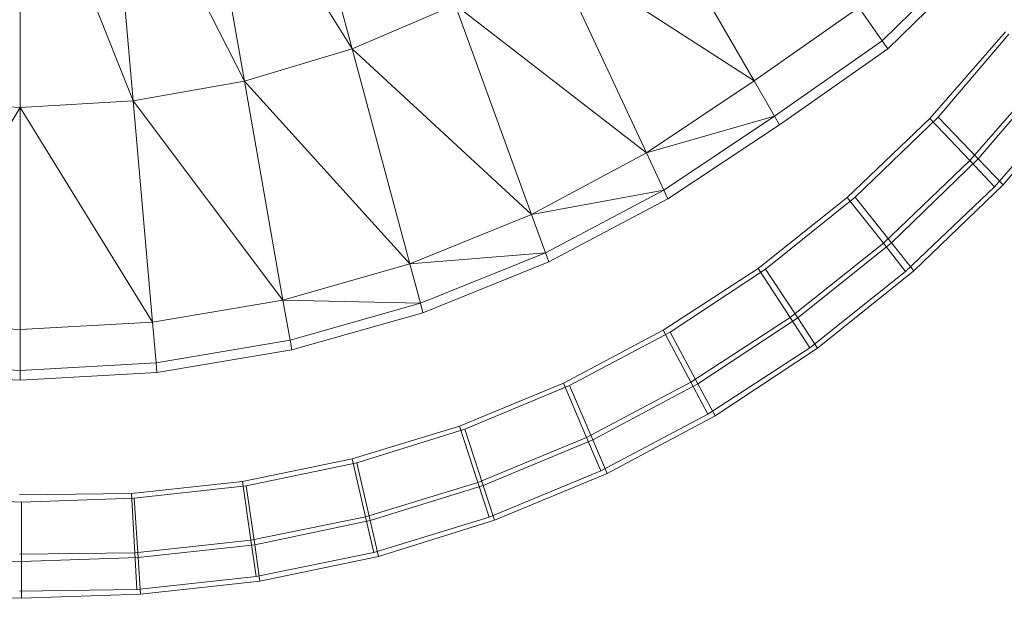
# Model space of a CAD drawing. Header units: metres. Extents: x 391.1 to 427.5, y 12.8 to 28.4.
# Tile 34 of 149: x 402.0309 to 402.15, y 27.3933 to 27.4634. Entities that reach past the tile are written whole.
import ezdxf

# ---------------------------------------------------------------- set-up
doc = ezdxf.new("R2010")
doc.units = ezdxf.units.M
doc.layers.add('A-DETL-____-MBND', color=7, linetype='Continuous', lineweight=18)

# ---------------------------------------------------------------- blocks, each defined once
blk = doc.blocks.new('Family - Inodor PA-152684-03_TEL_P0A')
at = {"layer": 'A-DETL-____-MBND', "color": 253, "true_color": 0xaaaaaa}
for p, q in [((0.23408, 0.1005), (0.24318, 0.06653)), ((0.22403, 0.09718), (0.23013, 0.06262)), ((0.22403, 0.09718), (0.24318, 0.06653)), ((0.20299, 0.09445), (0.20299, 0.05941)), ((0.20299, 0.09445), (0.21667, 0.06022)), ((0.21361, 0.09514), (0.21667, 0.06022)), ((0.21361, 0.09514), (0.23013, 0.06262)), ((0.27829, 0.0861), (0.29183, 0.06265)), ((0.26738, 0.07843), (0.27881, 0.05392)), ((0.29183, 0.06265), (0.26738, 0.07843)), ((0.31869, 0.07863), (0.30734, 0.06749)), ((0.31945, 0.07772), (0.30802, 0.06652)), ((0.25565, 0.07185), (0.24318, 0.06653)), ((0.25565, 0.07185), (0.26488, 0.04648)), ((0.25565, 0.07185), (0.27881, 0.05392)), ((0.3045, 0.07154), (0.29183, 0.06265)), ((0.3045, 0.07154), (0.30734, 0.06749)), ((0.31311, 0.05809), (0.32226, 0.06857)), ((0.32226, 0.06857), (0.31311, 0.05809)), ((0.31311, 0.05809), (0.32226, 0.06857)), ((0.31311, 0.05809), (0.32226, 0.06857)), ((0.31409, 0.05827), (0.32267, 0.06832)), ((0.31409, 0.05827), (0.32267, 0.06832)), ((0.30734, 0.06749), (0.2943, 0.05837)), ((0.30734, 0.06749), (0.30802, 0.06652)), ((0.24318, 0.06653), (0.23013, 0.06262)), ((0.24318, 0.06653), (0.25015, 0.0405)), ((0.24318, 0.06653), (0.26488, 0.04648)), ((0.30802, 0.06652), (0.29489, 0.05734)), ((0.32775, 0.06423), (0.31794, 0.05299)), ((0.32775, 0.06423), (0.31794, 0.05299)), ((0.31895, 0.0532), (0.32819, 0.06401)), ((0.31895, 0.0532), (0.32819, 0.06401)), ((0.23013, 0.06262), (0.21667, 0.06022)), ((0.23013, 0.06262), (0.2348, 0.03611)), ((0.23013, 0.06262), (0.25015, 0.0405)), ((0.29183, 0.06265), (0.27881, 0.05392)), ((0.29183, 0.06265), (0.2943, 0.05837)), ((0.33115, 0.06155), (0.32092, 0.04983)), ((0.33115, 0.06155), (0.32092, 0.04983)), ((0.32196, 0.05007), (0.3316, 0.06135)), ((0.32196, 0.05007), (0.3316, 0.06135)), ((0.18932, 0.06022), (0.20299, 0.05941)), ((0.21667, 0.06022), (0.20299, 0.05941)), ((0.21667, 0.06022), (0.21901, 0.03343)), ((0.21667, 0.06022), (0.2348, 0.03611)), ((0.20299, 0.05941), (0.18697, 0.03343)), ((0.20299, 0.05941), (0.20299, 0.03253)), ((0.20299, 0.05941), (0.21901, 0.03343)), ((0.27881, 0.05392), (0.2943, 0.05837)), ((0.2943, 0.05837), (0.2809, 0.04943)), ((0.29489, 0.05734), (0.2814, 0.04836)), ((0.2943, 0.05837), (0.29489, 0.05734)), ((0.3031, 0.04853), (0.31311, 0.05809)), ((0.31311, 0.05809), (0.3031, 0.04853)), ((0.3031, 0.04853), (0.31311, 0.05809)), ((0.3031, 0.04853), (0.31311, 0.05809)), ((0.30404, 0.04857), (0.31409, 0.05827)), ((0.30404, 0.04857), (0.31409, 0.05827)), ((0.31794, 0.05299), (0.31311, 0.05809)), ((0.31311, 0.05809), (0.31794, 0.05299)), ((0.31895, 0.0532), (0.31409, 0.05827)), ((0.31409, 0.05827), (0.31895, 0.0532)), ((0.27881, 0.05392), (0.26488, 0.04648)), ((0.27881, 0.05392), (0.2809, 0.04943)), ((0.31794, 0.05299), (0.30747, 0.04298)), ((0.31794, 0.05299), (0.30747, 0.04298)), ((0.30844, 0.04304), (0.31895, 0.0532)), ((0.30844, 0.04304), (0.31895, 0.0532)), ((0.32092, 0.04983), (0.31794, 0.05299)), ((0.31794, 0.05299), (0.32092, 0.04983)), ((0.32196, 0.05007), (0.31895, 0.0532)), ((0.31895, 0.0532), (0.32196, 0.05007)), ((0.31115, 0.03963), (0.32196, 0.05007)), ((0.31115, 0.03963), (0.32196, 0.05007)), ((0.26488, 0.04648), (0.2809, 0.04943)), ((0.2809, 0.04943), (0.26657, 0.04183)), ((0.2809, 0.04943), (0.2814, 0.04836)), ((0.32092, 0.04983), (0.31017, 0.03955)), ((0.32092, 0.04983), (0.31017, 0.03955)), ((0.2814, 0.04836), (0.26698, 0.04072)), ((0.29231, 0.03995), (0.3031, 0.04853)), ((0.3031, 0.04853), (0.29231, 0.03995)), ((0.29231, 0.03995), (0.3031, 0.04853)), ((0.29231, 0.03995), (0.3031, 0.04853)), ((0.2932, 0.03987), (0.30404, 0.04857)), ((0.2932, 0.03987), (0.30404, 0.04857)), ((0.30747, 0.04298), (0.3031, 0.04853)), ((0.3031, 0.04853), (0.30747, 0.04298)), ((0.30844, 0.04304), (0.30404, 0.04857)), ((0.30404, 0.04857), (0.30844, 0.04304)), ((0.26488, 0.04648), (0.25015, 0.0405)), ((0.26488, 0.04648), (0.26657, 0.04183)), ((0.30747, 0.04298), (0.29618, 0.03401)), ((0.30747, 0.04298), (0.29618, 0.03401)), ((0.2971, 0.03394), (0.30844, 0.04304)), ((0.2971, 0.03394), (0.30844, 0.04304)), ((0.31017, 0.03955), (0.30747, 0.04298)), ((0.30747, 0.04298), (0.31017, 0.03955)), ((0.31115, 0.03963), (0.30844, 0.04304)), ((0.30844, 0.04304), (0.31115, 0.03963)), ((0.25015, 0.0405), (0.26657, 0.04183)), ((0.26657, 0.04183), (0.25143, 0.03573)), ((0.26657, 0.04183), (0.26698, 0.04072)), ((0.26698, 0.04072), (0.25174, 0.03458)), ((0.25015, 0.0405), (0.2348, 0.03611)), ((0.25015, 0.0405), (0.25143, 0.03573)), ((0.28083, 0.03245), (0.29231, 0.03995)), ((0.29231, 0.03995), (0.28083, 0.03245)), ((0.28083, 0.03245), (0.29231, 0.03995)), ((0.28083, 0.03245), (0.29231, 0.03995)), ((0.28165, 0.03224), (0.2932, 0.03987)), ((0.28165, 0.03224), (0.2932, 0.03987)), ((0.29618, 0.03401), (0.29231, 0.03995)), ((0.29231, 0.03995), (0.29618, 0.03401)), ((0.2971, 0.03394), (0.2932, 0.03987)), ((0.2932, 0.03987), (0.2971, 0.03394)), ((0.31017, 0.03955), (0.29858, 0.03034)), ((0.31017, 0.03955), (0.29858, 0.03034)), ((0.2995, 0.03028), (0.31115, 0.03963)), ((0.2995, 0.03028), (0.31115, 0.03963)), ((0.2348, 0.03611), (0.21901, 0.03343)), ((0.2348, 0.03611), (0.23566, 0.03124)), ((0.2348, 0.03611), (0.25143, 0.03573)), ((0.25143, 0.03573), (0.23566, 0.03124)), ((0.25174, 0.03458), (0.23587, 0.03007)), ((0.25143, 0.03573), (0.25174, 0.03458)), ((0.18697, 0.03343), (0.20299, 0.03253)), ((0.21901, 0.03343), (0.20299, 0.03253)), ((0.21901, 0.03343), (0.21944, 0.0285)), ((0.29618, 0.03401), (0.28417, 0.02616)), ((0.29618, 0.03401), (0.28417, 0.02616)), ((0.28502, 0.02597), (0.2971, 0.03394)), ((0.28502, 0.02597), (0.2971, 0.03394)), ((0.29858, 0.03034), (0.29618, 0.03401)), ((0.29618, 0.03401), (0.29858, 0.03034)), ((0.2995, 0.03028), (0.2971, 0.03394)), ((0.2971, 0.03394), (0.2995, 0.03028)), ((0.20299, 0.03253), (0.20299, 0.02758)), ((0.26874, 0.02606), (0.28083, 0.03245)), ((0.28083, 0.03245), (0.26874, 0.02606)), ((0.26874, 0.02606), (0.28083, 0.03245)), ((0.26874, 0.02606), (0.28083, 0.03245)), ((0.26948, 0.02575), (0.28165, 0.03224)), ((0.26948, 0.02575), (0.28165, 0.03224)), ((0.28417, 0.02616), (0.28083, 0.03245)), ((0.28083, 0.03245), (0.28417, 0.02616)), ((0.28502, 0.02597), (0.28165, 0.03224)), ((0.28165, 0.03224), (0.28502, 0.02597)), ((0.23566, 0.03124), (0.21944, 0.0285)), ((0.23566, 0.03124), (0.23587, 0.03007)), ((0.23587, 0.03007), (0.21954, 0.02732)), ((0.29858, 0.03034), (0.28624, 0.02228)), ((0.29858, 0.03034), (0.28624, 0.02228)), ((0.2871, 0.0221), (0.2995, 0.03028)), ((0.2871, 0.0221), (0.2995, 0.03028)), ((0.18654, 0.0285), (0.20299, 0.02758)), ((0.21944, 0.0285), (0.20299, 0.02758)), ((0.20299, 0.02758), (0.20299, 0.0264)), ((0.21944, 0.0285), (0.21954, 0.02732)), ((0.20299, 0.0264), (0.18644, 0.02732)), ((0.21954, 0.02732), (0.20299, 0.0264)), ((0.25616, 0.02086), (0.26874, 0.02606)), ((0.26874, 0.02606), (0.25616, 0.02086)), ((0.25616, 0.02086), (0.26874, 0.02606)), ((0.25616, 0.02086), (0.26874, 0.02606)), ((0.25681, 0.02046), (0.26948, 0.02575)), ((0.25681, 0.02046), (0.26948, 0.02575)), ((0.27153, 0.01948), (0.26874, 0.02606)), ((0.26874, 0.02606), (0.27153, 0.01948)), ((0.2723, 0.01919), (0.26948, 0.02575)), ((0.26948, 0.02575), (0.2723, 0.01919)), ((0.28417, 0.02616), (0.27153, 0.01948)), ((0.28417, 0.02616), (0.27153, 0.01948)), ((0.2723, 0.01919), (0.28502, 0.02597)), ((0.2723, 0.01919), (0.28502, 0.02597)), ((0.28624, 0.02228), (0.28417, 0.02616)), ((0.28417, 0.02616), (0.28624, 0.02228)), ((0.2871, 0.0221), (0.28502, 0.02597)), ((0.28502, 0.02597), (0.2871, 0.0221)), ((0.28624, 0.02228), (0.27326, 0.01542)), ((0.28624, 0.02228), (0.27326, 0.01542)), ((0.27404, 0.01513), (0.2871, 0.0221)), ((0.27404, 0.01513), (0.2871, 0.0221)), ((0.24318, 0.01687), (0.25616, 0.02086)), ((0.25616, 0.02086), (0.24318, 0.01687)), ((0.24318, 0.01687), (0.25616, 0.02086)), ((0.24318, 0.01687), (0.25616, 0.02086)), ((0.24373, 0.0164), (0.25681, 0.02046)), ((0.24373, 0.0164), (0.25681, 0.02046)), ((0.25837, 0.01404), (0.25616, 0.02086)), ((0.25616, 0.02086), (0.25837, 0.01404)), ((0.25904, 0.01365), (0.25681, 0.02046)), ((0.25681, 0.02046), (0.25904, 0.01365)), ((0.27153, 0.01948), (0.25837, 0.01404)), ((0.27153, 0.01948), (0.25837, 0.01404)), ((0.25904, 0.01365), (0.2723, 0.01919)), ((0.25904, 0.01365), (0.2723, 0.01919)), ((0.27326, 0.01542), (0.27153, 0.01948)), ((0.27153, 0.01948), (0.27326, 0.01542)), ((0.27404, 0.01513), (0.2723, 0.01919)), ((0.2723, 0.01919), (0.27404, 0.01513)), ((0.22991, 0.01414), (0.24318, 0.01687)), ((0.24318, 0.01687), (0.22991, 0.01414)), ((0.22991, 0.01414), (0.24318, 0.01687)), ((0.22991, 0.01414), (0.24318, 0.01687)), ((0.24479, 0.00987), (0.24318, 0.01687)), ((0.24318, 0.01687), (0.24479, 0.00987)), ((0.23035, 0.01361), (0.24373, 0.0164)), ((0.23035, 0.01361), (0.24373, 0.0164)), ((0.24537, 0.0094), (0.24373, 0.0164)), ((0.24373, 0.0164), (0.24537, 0.0094)), ((0.27326, 0.01542), (0.25974, 0.00983)), ((0.27326, 0.01542), (0.25974, 0.00983)), ((0.26042, 0.00944), (0.27404, 0.01513)), ((0.26042, 0.00944), (0.27404, 0.01513)), ((0.21646, 0.01269), (0.22991, 0.01414)), ((0.22991, 0.01414), (0.21646, 0.01269)), ((0.21646, 0.01269), (0.22991, 0.01414)), ((0.21646, 0.01269), (0.22991, 0.01414)), ((0.21679, 0.01211), (0.23035, 0.01361)), ((0.21679, 0.01211), (0.23035, 0.01361)), ((0.23091, 0.00702), (0.22991, 0.01414)), ((0.22991, 0.01414), (0.23091, 0.00702)), ((0.23138, 0.00649), (0.23035, 0.01361)), ((0.23035, 0.01361), (0.23138, 0.00649)), ((0.25837, 0.01404), (0.24479, 0.00987)), ((0.25837, 0.01404), (0.24479, 0.00987)), ((0.24537, 0.0094), (0.25904, 0.01365)), ((0.24537, 0.0094), (0.25904, 0.01365)), ((0.25974, 0.00983), (0.25837, 0.01404)), ((0.25837, 0.01404), (0.25974, 0.00983)), ((0.26042, 0.00944), (0.25904, 0.01365)), ((0.25904, 0.01365), (0.26042, 0.00944)), ((0.18903, 0.01211), (0.20315, 0.01165)), ((0.18903, 0.01211), (0.20315, 0.01165)), ((0.20291, 0.01253), (0.21646, 0.01269)), ((0.21646, 0.01269), (0.20291, 0.01253)), ((0.20291, 0.01253), (0.21646, 0.01269)), ((0.20291, 0.01253), (0.21646, 0.01269)), ((0.20315, 0.01165), (0.21679, 0.01211)), ((0.20315, 0.01165), (0.21679, 0.01211)), ((0.21685, 0.0055), (0.21646, 0.01269)), ((0.21646, 0.01269), (0.21685, 0.0055)), ((0.21726, 0.00493), (0.21679, 0.01211)), ((0.21679, 0.01211), (0.21726, 0.00493)), ((0.20315, 0.00445), (0.20315, 0.01165)), ((0.20315, 0.01165), (0.20315, 0.00445)), ((0.24479, 0.00987), (0.23091, 0.00702)), ((0.24479, 0.00987), (0.23091, 0.00702)), ((0.24579, 0.00555), (0.24479, 0.00987)), ((0.24479, 0.00987), (0.24579, 0.00555)), ((0.25974, 0.00983), (0.24579, 0.00555)), ((0.25974, 0.00983), (0.24579, 0.00555)), ((0.23138, 0.00649), (0.24537, 0.0094)), ((0.23138, 0.00649), (0.24537, 0.0094)), ((0.24638, 0.00508), (0.24537, 0.0094)), ((0.24537, 0.0094), (0.24638, 0.00508)), ((0.24638, 0.00508), (0.26042, 0.00944)), ((0.24638, 0.00508), (0.26042, 0.00944)), ((0.23091, 0.00702), (0.21685, 0.0055)), ((0.23091, 0.00702), (0.21685, 0.0055)), ((0.21726, 0.00493), (0.23138, 0.00649)), ((0.21726, 0.00493), (0.23138, 0.00649)), ((0.23154, 0.00262), (0.23091, 0.00702)), ((0.23091, 0.00702), (0.23154, 0.00262)), ((0.23201, 0.00209), (0.23138, 0.00649)), ((0.23138, 0.00649), (0.23201, 0.00209)), ((0.18857, 0.00493), (0.20315, 0.00445)), ((0.18857, 0.00493), (0.20315, 0.00445)), ((0.21685, 0.0055), (0.20291, 0.00533)), ((0.21685, 0.0055), (0.20291, 0.00533)), ((0.20315, 0.00445), (0.21726, 0.00493)), ((0.20315, 0.00445), (0.21726, 0.00493)), ((0.21709, 0.00105), (0.21685, 0.0055)), ((0.21685, 0.0055), (0.21709, 0.00105)), ((0.21755, 0.00049), (0.21726, 0.00493)), ((0.21726, 0.00493), (0.21755, 0.00049)), ((0.24579, 0.00555), (0.23154, 0.00262)), ((0.24579, 0.00555), (0.23154, 0.00262)), ((0.23201, 0.00209), (0.24638, 0.00508)), ((0.23201, 0.00209), (0.24638, 0.00508)), ((0.20315, 0), (0.20315, 0.00445)), ((0.20315, 0.00445), (0.20315, 0)), ((0.23154, 0.00262), (0.21709, 0.00105)), ((0.23154, 0.00262), (0.21709, 0.00105)), ((0.21755, 0.00049), (0.23201, 0.00209)), ((0.21755, 0.00049), (0.23201, 0.00209)), ((0.18828, 0.00049), (0.20315, 0)), ((0.18828, 0.00049), (0.20315, 0)), ((0.21709, 0.00105), (0.20291, 0.00088)), ((0.21709, 0.00105), (0.20291, 0.00088)), ((0.20315, 0), (0.21755, 0.00049)), ((0.20315, 0), (0.21755, 0.00049))]:
    blk.add_line(p, q, dxfattribs=at)
blk = doc.blocks.new('LONDR55-XX_ZZ-ARQ-CAA-M3D-Londres55_ifc-1-03_TEL_P0A')
at = {"layer": 'A-DETL-____-MBND', "color": 253, "lineweight": 18, "true_color": 0xaaaaaa}
blk.add_blockref('Family - Inodor PA-152684-03_TEL_P0A', (401.82793, 27.39331), dxfattribs=at)

msp = doc.modelspace()

# ---------------------------------------------------------------- block references
at = {"lineweight": 5}
msp.add_blockref('LONDR55-XX_ZZ-ARQ-CAA-M3D-Londres55_ifc-1-03_TEL_P0A', (0, 0), dxfattribs=at)

doc.saveas('drawing.dxf')
